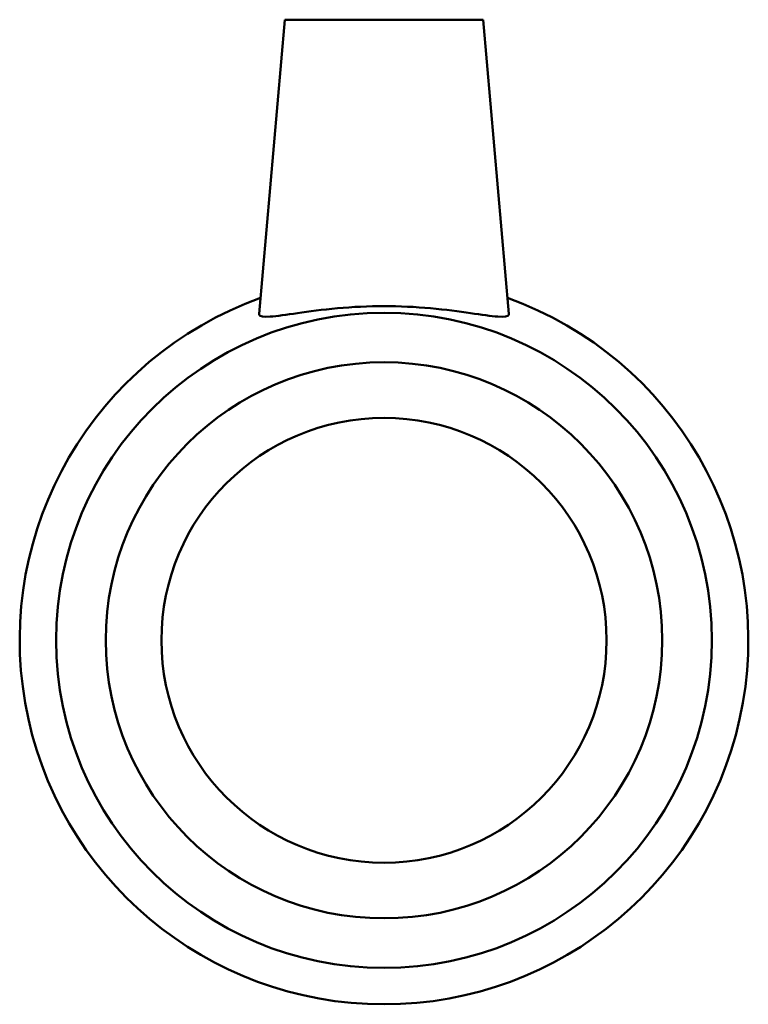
# Model space of a CAD drawing. Header units: inches. Extents: x -26 to 78, y -45 to 82.
# Tile 3 of 6: x -26.04 to -23.87, y 26.95 to 29.88. Entities that reach past the tile are written whole.
import ezdxf

# ---------------------------------------------------------------- set-up
doc = ezdxf.new("R2010")
doc.units = ezdxf.units.IN
doc.header["$MEASUREMENT"] = 0
doc.layers.add('Visible (ANSI)', color=7, linetype='Continuous', lineweight=50)

msp = doc.modelspace()

# ---------------------------------------------------------------- linework, layer by layer
at = {"layer": 'Visible (ANSI)'}
for p, q in [((-25.2461, 29.8835), (-25.3229, 29.0064)), ((-25.2461, 29.8835), (-24.6556, 29.8835)), ((-24.6556, 29.8835), (-24.5788, 29.0064))]:
    msp.add_line(p, q, dxfattribs=at)
for radius in [0.9765, 0.8287, 0.663]:
    msp.add_circle((-24.9508, 28.0335), radius, dxfattribs=at)
msp.add_arc((-24.9508, 28.0335), 1.085, 109.8166, 70.1834, dxfattribs=at)
msp.add_open_spline([(-24.5791, 29.0039), (-24.5811, 28.9988), (-24.5921, 28.9969), (-24.632, 28.9997), (-24.6609, 29.0041), (-24.7263, 29.0135), (-24.7674, 29.0192), (-24.857, 29.0274), (-24.9054, 29.0297), (-24.9963, 29.0297), (-25.0447, 29.0274), (-25.1343, 29.0192), (-25.1754, 29.0135), (-25.2408, 29.0041), (-25.2697, 28.9997), (-25.3096, 28.9969), (-25.3206, 28.9988), (-25.3228, 29.0046), (-25.3229, 29.0055), (-25.3228, 29.0064)], degree=3, knots=[5.726693, 5.726693, 5.726693, 5.726693, 6.069188, 6.069188, 6.411684, 6.411684, 6.75772, 6.75772, 7.103756, 7.103756, 7.449791, 7.449791, 7.795827, 7.795827, 8.138323, 8.138323, 8.480818, 8.480818, 8.531741, 8.531741, 8.531741, 8.531741], dxfattribs=at)
msp.add_open_spline([(-24.5788, 29.0064), (-24.5788, 29.0055), (-24.5789, 29.0046), (-24.5791, 29.0039)], degree=3, dxfattribs=at)

doc.saveas('drawing.dxf')
